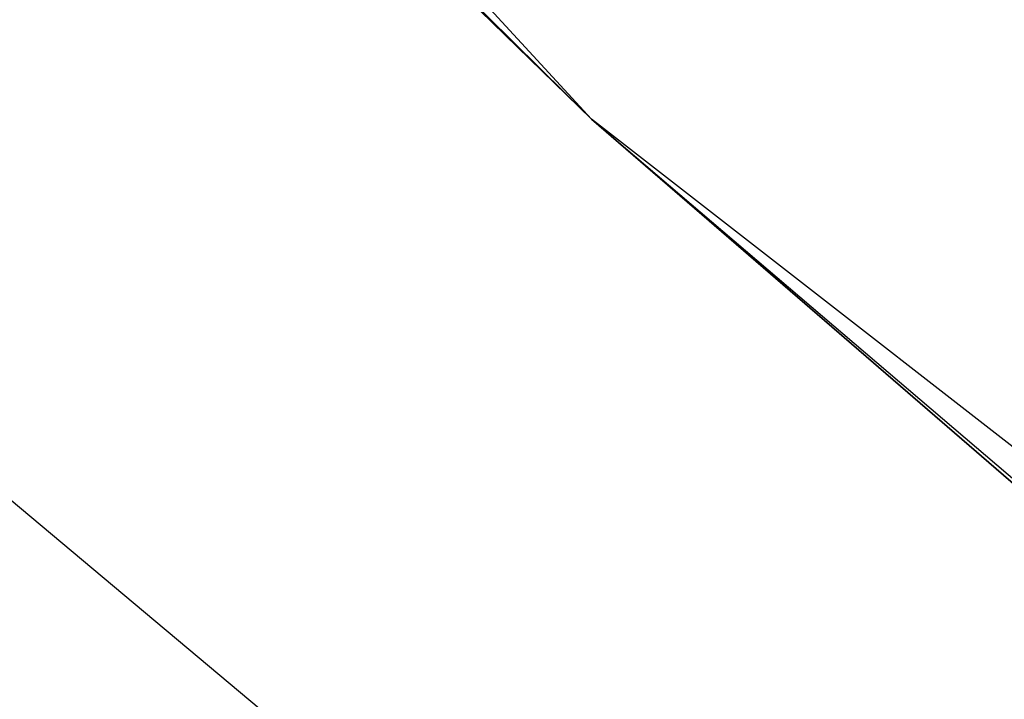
# Model space of a CAD drawing. Header units: millimetres. Extents: x -37.5 to 39.5, y -38.4 to 38.4.
# Tile 13 of 256: x -24.983 to -24.27, y -28.157 to -27.665. Entities that reach past the tile are written whole.
import ezdxf

# ---------------------------------------------------------------- set-up
doc = ezdxf.new("R2010")
doc.units = ezdxf.units.MM
doc.header["$LTSCALE"] = 25.4
doc.layers.get('0').update_dxf_attribs({"true_color": 0xff5454})

# ---------------------------------------------------------------- blocks, each defined once
blk = doc.blocks.new('ECHO-8371-8372.STL')
at = {"color": 7, "true_color": 0xffffff}
mesh = blk.add_polyface(dxfattribs=at)
corners = [(-28.78604, -23.15582, 0.18), (-26.08546, -26.25997, 16.18), (-24.56895, -27.73679, 0.18)]
mesh.append_faces([[corners[k] for k in face] for face in [(0, 1, 2)]], dxfattribs={"color": 7})
mesh = blk.add_polyface(dxfattribs=at)
corners = [(-20.49916, -29.52217, 15.96486), (-24.9569, -25.69684, 14.16486), (-20.49916, -29.52217, 14.16486), (-24.9569, -25.69684, 15.96486)]
mesh.append_faces([[corners[k] for k in face] for face in [(0, 1, 2), (1, 0, 3)]], dxfattribs={"vtx0": -1, "color": 7})
mesh = blk.add_polyface(dxfattribs=at)
corners = [(-26.07454, -26.24937, 16.25654), (-24.56895, -27.73679, 16.18), (-26.08546, -26.25997, 16.18)]
mesh.append_faces([[corners[k] for k in face] for face in [(0, 1, 2)]], dxfattribs={"color": 7})
mesh = blk.add_polyface(dxfattribs=at)
corners = [(-24.56895, -27.73679, 16.18), (-24.56895, -27.73679, 0.18), (-26.08546, -26.25997, 16.18)]
mesh.append_faces([[corners[k] for k in face] for face in [(0, 1, 2)]], dxfattribs={"color": 7})
mesh = blk.add_polyface(dxfattribs=at)
corners = [(-22.78975, -29.27495, 16.18), (-19.65538, -31.56118, 0.18), (-24.56895, -27.73679, 0.18)]
mesh.append_faces([[corners[k] for k in face] for face in [(0, 1, 2)]], dxfattribs={"color": 7})
mesh = blk.add_polyface(dxfattribs=at)
corners = [(-22.78975, -29.27495, 16.18), (-24.56895, -27.73679, 0.18), (-24.56895, -27.73679, 16.18)]
mesh.append_faces([[corners[k] for k in face] for face in [(0, 1, 2)]], dxfattribs={"color": 7})
mesh = blk.add_polyface(dxfattribs=at)
corners = [(-22.78016, -29.26313, 16.25654), (-22.78975, -29.27495, 16.18), (-24.56895, -27.73679, 16.18)]
mesh.append_faces([[corners[k] for k in face] for face in [(0, 1, 2)]], dxfattribs={"color": 7})
mesh = blk.add_polyface(dxfattribs=at)
corners = [(-21.85114, -30.64681, 16.88711), (-25.40351, -27.94852, 16.56268), (-21.98059, -30.82068, 16.56268), (-25.25475, -27.79084, 16.88711)]
mesh.append_faces([[corners[k] for k in face] for face in [(0, 1, 2), (1, 0, 3)]], dxfattribs={"vtx0": -1, "color": 7})
mesh = blk.add_polyface(dxfattribs=at)
corners = [(-25.40351, -27.94852, 16.56268), (-25.11078, -28.32537, 16.18), (-21.98059, -30.82068, 16.56268)]
mesh.append_faces([[corners[k] for k in face] for face in [(0, 1, 2)]], dxfattribs={"color": 7})

msp = doc.modelspace()

# ---------------------------------------------------------------- block references
at = {"color": 7, "true_color": 0xffffff}
msp.add_blockref('ECHO-8371-8372.STL', (0, 0), dxfattribs=at)

doc.saveas('drawing.dxf')
